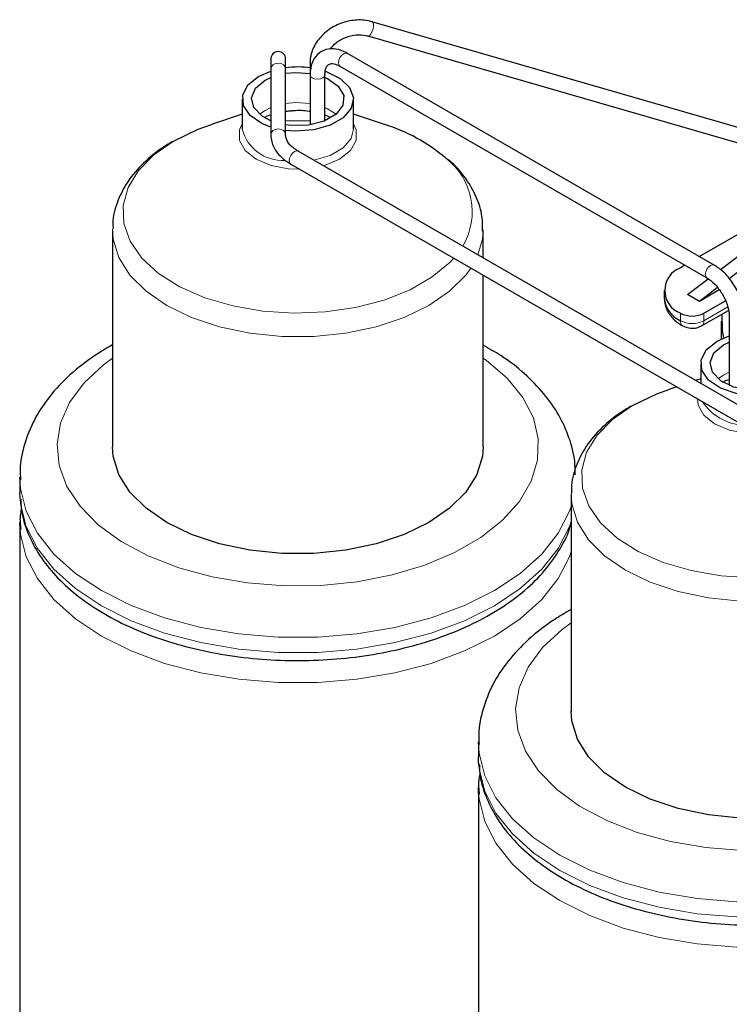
# Model space of a CAD drawing. Header units: millimetres. Extents: x 5 to 418, y 2 to 292.
# Tile 31 of 41: x 346 to 362, y 91 to 112. Entities that reach past the tile are written whole.
import ezdxf

# ---------------------------------------------------------------- set-up
doc = ezdxf.new("R2010")
doc.units = ezdxf.units.MM

msp = doc.modelspace()

# ---------------------------------------------------------------- linework, layer by layer
at = {"color": 7, "linetype": 'Continuous', "lineweight": 25}
for p, q in [((365.2766, 108.4973), (354.0355, 111.7424)), ((354.0556, 111.7257), (354.0355, 111.7424)), ((353.9468, 111.4349), (365.1878, 108.1898)), ((361.4266, 106.4885), (353.507, 111.0604)), ((351.8528, 110.9391), (351.8528, 110.7189)), ((352.1728, 110.7189), (352.1728, 110.9391)), ((352.7014, 110.8564), (352.7014, 110.5952)), ((352.702, 110.8484), (352.7014, 110.8564)), ((353.3471, 110.7833), (361.2667, 106.2114)), ((351.5886, 110.5624), (351.8528, 110.6777)), ((351.8528, 110.7189), (351.8528, 109.2984)), ((352.1728, 109.2984), (352.1728, 110.7189)), ((352.7014, 110.5952), (352.7014, 109.5158)), ((353.0214, 110.5952), (353.0212, 110.5915)), ((353.0214, 109.6041), (353.0214, 110.5952)), ((351.73, 110.4808), (351.8528, 110.5411)), ((351.2371, 110.0726), (351.2371, 109.4193)), ((353.6371, 109.4193), (353.6371, 110.0726)), ((351.2371, 109.7446), (350.5693, 109.5254)), ((353.0214, 109.7324), (353.1489, 109.6782)), ((354.3049, 109.5254), (353.6371, 109.7446)), ((351.7079, 109.6775), (351.7392, 109.6919)), ((352.1728, 109.2984), (352.1728, 109.3015)), ((368.2311, 99.8336), (352.4443, 108.9471)), ((352.4464, 108.9458), (352.4443, 108.9471)), ((352.2657, 108.6876), (352.2843, 108.67)), ((352.2843, 108.6699), (368.0711, 99.5564)), ((363.6172, 108.1161), (361.1122, 106.6701)), ((348.4371, 107.2491), (348.4371, 102.5604)), ((356.4371, 106.6421), (356.4371, 107.2491)), ((361.5594, 106.3895), (362.2659, 106.9279)), ((362.5204, 106.7809), (361.7489, 106.193)), ((360.7922, 106.4853), (360.6961, 106.4298)), ((356.4371, 102.5604), (356.4371, 106.2726)), ((360.8517, 105.8502), (361.2977, 106.1901)), ((360.3446, 105.94), (360.3446, 105.7767)), ((361.5005, 106.0037), (361.1062, 105.7032)), ((361.5357, 105.9511), (361.1062, 105.7032)), ((361.1062, 105.7032), (360.8517, 105.8502)), ((361.2052, 105.4501), (361.6672, 105.7168)), ((361.1555, 105.177), (361.7327, 105.5102)), ((361.58, 105.2786), (361.58, 104.8954)), ((361.7523, 105.3702), (361.7523, 103.8892)), ((361.4881, 104.8476), (361.7523, 104.9628)), ((361.6295, 104.7659), (361.7523, 104.8262)), ((348.4371, 104.7637), (348.3602, 104.7227)), ((361.1366, 104.3577), (361.1366, 103.9291)), ((361.1366, 104.0298), (361.0254, 103.9933)), ((361.6074, 103.9627), (361.6387, 103.977)), ((360.6174, 103.8594), (360.4688, 103.8106)), ((346.4371, 101.9072), (346.4371, 101.5805)), ((346.4376, 101.8644), (346.4371, 101.9072)), ((346.4414, 101.4501), (346.4371, 101.5805)), ((358.3366, 101.5343), (358.3366, 96.8455)), ((346.4371, 100.9273), (346.4371, 83.9433)), ((346.4414, 100.7968), (346.4371, 100.9273)), ((358.3366, 99.0489), (358.2597, 99.0078)), ((356.3366, 96.1923), (356.3366, 95.8657)), ((356.3371, 96.1496), (356.3366, 96.1923)), ((356.3409, 95.7352), (356.3366, 95.8657)), ((356.3366, 95.2125), (356.3366, 78.2284)), ((356.3409, 95.082), (356.3366, 95.2125))]:
    msp.add_line(p, q, dxfattribs=at)
at = {"color": 7, "linetype": 'Continuous', "lineweight": 18}
for p, q in [((351.6125, 109.746), (351.73, 109.8275)), ((351.73, 109.8275), (351.8528, 109.8878)), ((361.2052, 105.2868), (361.72, 105.584)), ((360.6961, 105.4501), (360.6961, 105.2868)), ((361.2052, 105.4501), (361.2052, 105.2868)), ((361.512, 104.0311), (361.6295, 104.1127)), ((361.6295, 104.1127), (361.7523, 104.173))]:
    msp.add_line(p, q, dxfattribs=at)
at = {"color": 7, "linetype": 'Continuous', "lineweight": 18, "flags": 128}
for points in [[(353.9468, 111.4349), (353.9487, 111.4344), (353.9772, 111.4408), (354.0078, 111.4696), (354.0358, 111.5165), (354.0571, 111.5745), (354.0683, 111.6346), (354.0678, 111.6877), (354.0556, 111.7257)], [(353.3139, 110.8566), (353.3225, 110.9115), (353.3471, 110.9681), (353.3838, 111.0176), (353.4271, 111.0525), (353.4704, 111.0676), (353.507, 111.0604)], [(352.1728, 110.7189), (352.1607, 110.7689), (352.126, 110.8113), (352.0741, 110.8396), (352.0128, 110.8496), (351.9516, 110.8396), (351.8997, 110.8113), (351.865, 110.7689), (351.8528, 110.7189)], [(353.3471, 110.7833), (353.3471, 110.7833), (353.3225, 110.8115), (353.3139, 110.8566)], [(352.7482, 110.5299), (352.7135, 110.5598), (352.7014, 110.5952), (352.7014, 110.5952)], [(353.0212, 110.5915), (353.0092, 110.5598), (352.9745, 110.5299), (352.9226, 110.5099), (352.8614, 110.5028), (352.8001, 110.5099), (352.7482, 110.5299)], [(352.1728, 109.9761), (352.3909, 109.996), (352.7014, 109.9761)], [(353.0214, 109.8878), (353.076, 109.8635), (353.2617, 109.746)], [(352.4788, 108.5577), (352.2378, 108.5663), (351.8588, 108.6374), (351.5364, 108.7727), (351.3021, 108.9588), (351.179, 109.1776), (351.179, 109.4077), (351.2371, 109.5393)], [(353.6371, 109.5393), (353.6952, 109.4077), (353.6952, 109.1776), (353.5721, 108.9588), (353.3378, 108.7727), (353.0154, 108.6374), (352.9922, 108.6308)], [(352.1728, 109.3015), (352.1607, 109.3484), (352.126, 109.3907), (352.0741, 109.4191), (352.0128, 109.429), (351.9516, 109.4191), (351.8997, 109.3907), (351.865, 109.3484), (351.8528, 109.2984), (351.8528, 109.2983)], [(353.6371, 109.4193), (353.5872, 109.2217), (353.4137, 109.0168), (353.1344, 108.8555), (352.7795, 108.7554), (352.7771, 108.755)], [(355.8034, 106.6384), (355.7235, 106.5527), (355.3377, 106.2313), (354.8587, 105.9547), (354.3019, 105.732), (353.6851, 105.5703), (353.0282, 105.4748), (352.3523, 105.4484), (351.6792, 105.4922), (351.0304, 105.6047), (350.4268, 105.7822), (349.8878, 106.0191), (349.4308, 106.3078), (349.0704, 106.6389), (348.8182, 107.0019), (348.6823, 107.385), (348.6671, 107.776), (348.7731, 108.1622), (348.9968, 108.5313), (349.3311, 108.8715), (349.7652, 109.1717), (349.7652, 109.1717)], [(352.4443, 108.9471), (352.4443, 108.9471), (352.4076, 108.9542), (352.3643, 108.9392), (352.321, 108.9042), (352.2843, 108.8547), (352.2598, 108.7982), (352.2512, 108.7432), (352.2598, 108.6982), (352.2657, 108.6876)], [(356.1735, 106.4248), (356.0623, 106.2733), (355.7137, 105.9247), (355.2655, 105.6163), (354.7314, 105.3576), (354.1276, 105.1563), (353.4724, 105.0187), (352.7857, 104.9488), (352.0885, 104.9488), (351.4018, 105.0187), (350.7466, 105.1563), (350.1428, 105.3576), (349.6087, 105.6163), (349.1605, 105.9247), (348.8119, 106.2733), (348.5734, 106.6515), (348.4523, 107.0479), (348.4373, 107.2706)], [(356.4369, 107.2265), (356.4219, 107.0479), (356.3252, 106.7067)], [(361.2335, 106.2847), (361.2421, 106.3396), (361.2667, 106.3962), (361.3034, 106.4457), (361.3467, 106.4806), (361.3899, 106.4957), (361.4267, 106.4885), (361.4267, 106.4885)], [(361.2661, 106.2117), (361.2421, 106.2396), (361.2335, 106.2847)], [(356.4371, 104.4785), (356.5115, 104.4256), (356.9569, 104.0447), (357.2965, 103.629), (357.5221, 103.1883), (357.6285, 102.7328), (357.6133, 102.2733), (357.4767, 101.8205), (357.222, 101.3851), (356.8551, 100.9772), (356.3847, 100.6065), (355.8218, 100.2815), (355.1795, 100.0099), (354.473, 99.7981), (353.7187, 99.6511), (352.9344, 99.5723), (352.1384, 99.5635), (351.3495, 99.6249), (350.586, 99.7551), (349.8659, 99.9511), (349.2061, 100.2083), (348.622, 100.5206), (348.1273, 100.8807), (347.7337, 101.2802), (347.4503, 101.7096), (347.2838, 102.1591), (347.2381, 102.6179), (347.3142, 103.0754), (347.5104, 103.5208), (347.8221, 103.9437), (348.242, 104.3342), (348.4371, 104.4785)], [(362.3783, 102.8428), (362.1373, 102.8515), (361.7583, 102.9226), (361.4359, 103.0578), (361.2016, 103.2439), (361.0785, 103.4628), (361.0635, 103.6019)], [(365.7029, 100.9236), (365.623, 100.8379), (365.2372, 100.5164), (364.7582, 100.2399), (364.2014, 100.0172), (363.5846, 99.8555), (362.9277, 99.7599), (362.2518, 99.7336), (361.5787, 99.7774), (360.9299, 99.8898), (360.3263, 100.0674), (359.7873, 100.3043), (359.3303, 100.5929), (358.9699, 100.9241), (358.7177, 101.287), (358.5818, 101.6701), (358.5666, 102.0611), (358.6725, 102.4474), (358.8963, 102.8165), (359.2306, 103.1566), (359.6647, 103.4568), (359.6647, 103.4568)], [(358.3366, 101.2758), (358.3, 101.1709), (358.0588, 100.6967), (357.7032, 100.2472), (357.2404, 99.8314), (356.6797, 99.4579), (356.0328, 99.1343), (355.3126, 98.8671), (354.5339, 98.6618), (353.7125, 98.5226), (352.8651, 98.4523), (352.0091, 98.4523), (351.1617, 98.5226), (350.3403, 98.6618), (349.5616, 98.8671), (348.8414, 99.1343), (348.1945, 99.4579), (347.6339, 99.8314), (347.171, 100.2472), (346.8154, 100.6967), (346.5742, 101.1709), (346.4524, 101.6601), (346.4376, 101.8644)], [(358.3366, 100.9492), (358.3, 100.8443), (358.0588, 100.3701), (357.7032, 99.9206), (357.2404, 99.5048), (356.6797, 99.1313), (356.0328, 98.8077), (355.3126, 98.5405), (354.5339, 98.3352), (353.7125, 98.196), (352.8651, 98.1256), (352.0091, 98.1256), (351.1617, 98.196), (350.3403, 98.3352), (349.5616, 98.5405), (348.8414, 98.8077), (348.1945, 99.1313), (347.6339, 99.5048), (347.171, 99.9206), (346.8154, 100.3701), (346.5742, 100.8443), (346.4524, 101.3334), (346.4414, 101.4501)], [(366.073, 100.7099), (365.9618, 100.5584), (365.6132, 100.2098), (365.165, 99.9015), (364.6309, 99.6427), (364.0271, 99.4415), (363.3719, 99.3038), (362.6852, 99.2339), (361.988, 99.2339), (361.3013, 99.3038), (360.6461, 99.4415), (360.0423, 99.6427), (359.5082, 99.9015), (359.06, 100.2098), (358.7114, 100.5584), (358.4729, 100.9366), (358.3518, 101.333), (358.3368, 101.5557)], [(358.3366, 100.296), (358.3, 100.191), (358.0588, 99.7169), (357.7032, 99.2673), (357.2404, 98.8516), (356.6797, 98.4781), (356.0328, 98.1545), (355.3126, 97.8873), (354.5339, 97.682), (353.7125, 97.5427), (352.8651, 97.4724), (352.0091, 97.4724), (351.1617, 97.5427), (350.3403, 97.682), (349.5616, 97.8873), (348.8414, 98.1545), (348.1945, 98.4781), (347.6339, 98.8516), (347.171, 99.2673), (346.8154, 99.7169), (346.5742, 100.191), (346.4524, 100.6802), (346.4414, 100.7968)], [(362.0379, 93.8486), (361.249, 93.91), (360.4855, 94.0403), (359.7654, 94.2363), (359.1056, 94.4934), (358.5215, 94.8057), (358.0268, 95.1658), (357.6332, 95.5653), (357.3498, 95.9948), (357.1833, 96.4442), (357.1376, 96.903), (357.2137, 97.3605), (357.4099, 97.8059), (357.7216, 98.2288), (358.1415, 98.6193), (358.3366, 98.7637)], [(368.2361, 95.561), (368.1995, 95.456), (367.9583, 94.9819), (367.6027, 94.5323), (367.1398, 94.1166), (366.5792, 93.7431), (365.9323, 93.4195), (365.2121, 93.1523), (364.4334, 92.947), (363.612, 92.8077), (362.7646, 92.7374), (361.9086, 92.7374), (361.0612, 92.8077), (360.2398, 92.947), (359.4611, 93.1523), (358.7409, 93.4195), (358.094, 93.7431), (357.5334, 94.1166), (357.0705, 94.5323), (356.7149, 94.9819), (356.4737, 95.456), (356.3519, 95.9452), (356.3371, 96.1496)], [(368.2361, 95.2344), (368.1995, 95.1294), (367.9583, 94.6552), (367.6027, 94.2057), (367.1398, 93.79), (366.5792, 93.4165), (365.9323, 93.0928), (365.2121, 92.8256), (364.4334, 92.6204), (363.612, 92.4811), (362.7646, 92.4108), (361.9086, 92.4108), (361.0612, 92.4811), (360.2398, 92.6204), (359.4611, 92.8256), (358.7409, 93.0928), (358.094, 93.4165), (357.5334, 93.79), (357.0705, 94.2057), (356.7149, 94.6552), (356.4737, 95.1294), (356.3519, 95.6186), (356.3409, 95.7352)], [(368.2361, 94.5811), (368.1995, 94.4762), (367.9583, 94.002), (367.6027, 93.5525), (367.1398, 93.1367), (366.5792, 92.7632), (365.9323, 92.4396), (365.2121, 92.1724), (364.4334, 91.9671), (363.612, 91.8279), (362.7646, 91.7576), (361.9086, 91.7576), (361.0612, 91.8279), (360.2398, 91.9671), (359.4611, 92.1724), (358.7409, 92.4396), (358.094, 92.7632), (357.5334, 93.1367), (357.0705, 93.5525), (356.7149, 94.002), (356.4737, 94.4762), (356.3519, 94.9654), (356.3409, 95.082)]]:
    msp.add_lwpolyline(points, dxfattribs=at)
at = {"color": 7, "linetype": 'Continuous', "lineweight": 25, "flags": 128}
for points in [[(351.8528, 109.4675), (351.6615, 109.5439), (351.4062, 109.718), (351.2626, 109.9304), (351.2463, 110.1583), (351.359, 110.3768), (351.5886, 110.5624)], [(353.0376, 110.6723), (353.0514, 110.6677), (353.3528, 110.5203), (353.555, 110.3244), (353.6361, 110.1012), (353.5872, 109.8749), (353.4137, 109.67), (353.1344, 109.5088), (352.7795, 109.4086), (352.3875, 109.3804), (352.1728, 109.3968)], [(352.1728, 110.6293), (352.3909, 110.6492), (352.7077, 110.6283)], [(351.8528, 109.6041), (351.6678, 109.7038), (351.4889, 109.8891), (351.4382, 110.0992), (351.5223, 110.3057), (351.73, 110.4808)], [(353.0214, 110.5411), (353.076, 110.5167), (353.3107, 110.3535), (353.4275, 110.1523), (353.4105, 109.9404), (353.2621, 109.7463), (353.0022, 109.5963), (352.6661, 109.5106), (352.2989, 109.5008), (352.1728, 109.5158)], [(349.7652, 109.1717), (350.2853, 109.4223), (350.5693, 109.5254)], [(352.1728, 109.6055), (352.2684, 109.6088), (352.7014, 109.6055)], [(361.5881, 105.4267), (361.5955, 105.0733), (361.6284, 104.9169)], [(362.9371, 104.9575), (362.9509, 104.9528), (363.2523, 104.8054), (363.4545, 104.6095), (363.5356, 104.3863), (363.4867, 104.16), (363.3132, 103.9552), (363.0339, 103.7939), (362.679, 103.6938), (362.287, 103.6656), (361.9004, 103.7124), (361.561, 103.8291), (361.3057, 104.0031), (361.1621, 104.2156), (361.1458, 104.4434), (361.2585, 104.662), (361.4881, 104.8476), (361.4881, 104.8476)], [(362.9209, 104.8262), (362.9754, 104.8018), (363.2102, 104.6386), (363.327, 104.4375), (363.31, 104.2255), (363.1616, 104.0315), (362.9017, 103.8815), (362.5656, 103.7958), (362.1984, 103.786), (361.85, 103.8534), (361.5673, 103.9889), (361.3884, 104.1743), (361.3377, 104.3844), (361.4218, 104.5909), (361.6295, 104.7659), (361.6295, 104.7659)], [(359.6647, 103.4568), (360.1848, 103.7074), (360.4688, 103.8106)], [(356.4371, 102.5604), (356.4219, 102.3591), (356.3008, 101.9627), (356.0623, 101.5845), (355.7137, 101.2359), (355.2655, 100.9276), (354.7314, 100.6688), (354.1276, 100.4676), (353.4724, 100.3299), (352.7857, 100.26), (352.0885, 100.26), (351.4018, 100.3299), (350.7466, 100.4676), (350.1428, 100.6688), (349.6087, 100.9276), (349.1605, 101.2359), (348.8119, 101.5845), (348.5734, 101.9627), (348.4523, 102.3591), (348.4371, 102.5604)], [(366.3366, 96.8455), (366.3214, 96.6443), (366.2003, 96.2479), (365.9618, 95.8696), (365.6132, 95.5211), (365.165, 95.2127), (364.6309, 94.954), (364.0271, 94.7527), (363.3719, 94.6151), (362.6852, 94.5452), (361.988, 94.5452), (361.3013, 94.6151), (360.6461, 94.7527), (360.0423, 94.954), (359.5082, 95.2127), (359.06, 95.5211), (358.7114, 95.8696), (358.4729, 96.2479), (358.3518, 96.6443), (358.3366, 96.8455)]]:
    msp.add_lwpolyline(points, dxfattribs=at)
at = {"color": 7, "linetype": 'Continuous', "lineweight": 25}
for centre, radius, start, end in [((352.0128, 110.9391), 0.16, 0, 180), ((352.4371, 108.7151), 2.0503, 82.10217, 97.4045), ((353.2194, 105.9849), 3.7032, 49.49932, 72.95372), ((360.882, 105.94), 0.5239, 110.78342, 249.21658), ((360.9452, 105.8366), 0.6035, 185.6948, 245.62534), ((360.9507, 105.9414), 0.5533, 242.60967, 297.39033)]:
    msp.add_arc(centre, radius, start, end, dxfattribs=at)
at = {"color": 7, "linetype": 'Continuous', "lineweight": 18}
for centre, radius, start, end in [((352.4371, 107.8679), 1.9606, 82.25375, 97.74625), ((352.115, 109.6543), 0.9088, 194.98277, 272.39193), ((354.7493, 107.6416), 1.4525, 329.14464, 52.95132), ((360.8103, 105.2723), 0.1151, 172.7401, 235.98418), ((360.9507, 105.7781), 0.5533, 242.60967, 297.39033), ((361.0911, 105.2723), 0.1151, 304.026, 7.25888), ((362.1173, 104.1624), 1.1327, 213.34514, 266.66024)]:
    msp.add_arc(centre, radius, start, end, dxfattribs=at)
at = {"color": 7, "linetype": 'Continuous', "lineweight": 25}
for points, knots in [([(354.0355, 111.7424), (353.9808, 111.755), (353.8277, 111.7903), (353.5527, 111.7745), (353.2415, 111.6688), (352.9721, 111.4797), (352.7794, 111.2283), (352.7068, 111.0076), (352.7024, 110.8838), (352.7014, 110.8564)], [0, 0, 0, 0, 0.0940133, 0.2627474, 0.4331899, 0.6049643, 0.7778637, 0.9507847, 1, 1, 1, 1]), ([(353.1405, 111.1562), (353.1784, 111.2021), (353.2628, 111.3044), (353.4662, 111.4137), (353.6952, 111.4681), (353.8577, 111.4586), (353.9339, 111.4384), (353.9468, 111.4349)], [0, 0, 0, 0, 0.2059894, 0.4595232, 0.7104375, 0.9510237, 1, 1, 1, 1]), ([(353.507, 111.0604), (353.4627, 111.0831), (353.3447, 111.1435), (353.1501, 111.174), (352.9368, 111.1155), (352.7811, 110.961), (352.7105, 110.7753), (352.7039, 110.6453), (352.7014, 110.5952)], [0, 0, 0, 0, 0.11776111, 0.31349679, 0.49770647, 0.69222074, 0.88124463, 1, 1, 1, 1]), ([(353.0214, 110.5952), (353.0229, 110.6262), (353.0272, 110.7092), (353.0688, 110.7982), (353.1165, 110.8338), (353.2014, 110.8499), (353.3011, 110.8043), (353.3471, 110.7833)], [0, 0, 0, 0, 0.1226639, 0.3289742, 0.5555284, 0.7949315, 1, 1, 1, 1]), ([(351.7479, 109.6946), (351.7514, 109.6964), (351.7799, 109.711), (351.8188, 109.7209), (351.8528, 109.7296)], [0, 0, 0, 0, 0.1263424, 1, 1, 1, 1]), ([(352.1728, 109.8033), (352.2297, 109.8118), (352.3927, 109.8361), (352.5841, 109.8335), (352.6936, 109.8098), (352.7014, 109.8081)], [0, 0, 0, 0, 0.3326004, 0.9527059, 1, 1, 1, 1]), ([(351.8528, 109.2984), (351.8569, 109.2478), (351.8677, 109.1157), (351.9749, 108.9158), (352.1331, 108.763), (352.2512, 108.6903), (352.2843, 108.6699)], [0, 0, 0, 0, 0.2034565, 0.5319255, 0.8688172, 1, 1, 1, 1]), ([(352.4443, 108.9471), (352.4087, 108.9698), (352.3047, 109.0359), (352.1935, 109.1641), (352.1799, 109.2527), (352.1728, 109.2984)], [0, 0, 0, 0, 0.2020036, 0.5891487, 1, 1, 1, 1]), ([(349.733, 109.1567), (349.6456, 109.1033), (349.3942, 108.9498), (349.0409, 108.6508), (348.7259, 108.2623), (348.5257, 107.8398), (348.4332, 107.5089), (348.4458, 107.3168), (348.4484, 107.277)], [0, 0, 0, 0, 0.1171805, 0.3370515, 0.5559842, 0.744782, 0.9471269, 1, 1, 1, 1]), ([(356.4257, 107.2198), (356.4262, 107.3262), (356.4274, 107.5771), (356.304, 107.9618), (356.079, 108.352), (355.8577, 108.627), (355.6915, 108.7554), (355.6577, 108.7815)], [0, 0, 0, 0, 0.1819787, 0.428849, 0.677549, 0.9345781, 1, 1, 1, 1]), ([(362.0723, 105.3702), (362.0699, 105.421), (362.0629, 105.5665), (361.9877, 105.8238), (361.8325, 106.1122), (361.6369, 106.3463), (361.4919, 106.4444), (361.4266, 106.4885)], [0, 0, 0, 0, 0.1230259, 0.3524197, 0.5815288, 0.8117337, 1, 1, 1, 1]), ([(361.2667, 106.2114), (361.2956, 106.1928), (361.3749, 106.1418), (361.5093, 106.0054), (361.6416, 105.8036), (361.7282, 105.5854), (361.7515, 105.4411), (361.7522, 105.3777), (361.7523, 105.3702)], [0, 0, 0, 0, 0.1203872, 0.3294452, 0.5479822, 0.7698745, 0.9725717, 1, 1, 1, 1]), ([(360.3474, 105.7747), (360.3562, 105.6958), (360.3739, 105.5379), (360.5223, 105.3399), (360.6528, 105.223), (360.7413, 105.1808), (360.7471, 105.178)], [0, 0, 0, 0, 0.3238712, 0.6484054, 0.9771073, 1, 1, 1, 1]), ([(360.7458, 105.177), (360.7792, 105.1615), (360.8511, 105.1282), (360.9833, 105.1192), (361.0889, 105.1416), (361.1433, 105.1705), (361.1555, 105.177)], [0, 0, 0, 0, 0.2600261, 0.560614, 0.9017871, 1, 1, 1, 1]), ([(348.3602, 104.7227), (348.2538, 104.6584), (347.9477, 104.4734), (347.5023, 104.1238), (347.0645, 103.661), (346.7319, 103.1548), (346.5232, 102.6221), (346.4297, 102.1817), (346.4463, 101.927), (346.4511, 101.8535)], [0, 0, 0, 0, 0.0926031, 0.2664194, 0.4400126, 0.610639, 0.7759562, 0.9352935, 1, 1, 1, 1]), ([(358.4228, 101.9603), (358.423, 102.0565), (358.4233, 102.3276), (358.3044, 102.7652), (358.0823, 103.2572), (357.758, 103.7212), (357.3369, 104.151), (356.8955, 104.5012), (356.5666, 104.6835), (356.4371, 104.7553)], [0, 0, 0, 0, 0.08551845, 0.24078981, 0.39679605, 0.55635003, 0.72089164, 0.89009809, 1, 1, 1, 1]), ([(361.6473, 103.9797), (361.6509, 103.9816), (361.6794, 103.9961), (361.7183, 104.0061), (361.7523, 104.0147)], [0, 0, 0, 0, 0.12634241, 1, 1, 1, 1]), ([(359.6325, 103.4418), (359.5451, 103.3884), (359.2937, 103.2349), (358.9404, 102.936), (358.6254, 102.5475), (358.4252, 102.125), (358.3327, 101.7941), (358.3452, 101.602), (358.3479, 101.5622)], [0, 0, 0, 0, 0.1171805, 0.3370515, 0.5559842, 0.744782, 0.9471269, 1, 1, 1, 1]), ([(346.4552, 101.4332), (346.4563, 101.3655), (346.4603, 101.1323), (346.5811, 100.7404), (346.8101, 100.271), (347.1458, 99.8272), (347.5764, 99.4143), (348.0982, 99.0399), (348.7008, 98.7118), (349.3718, 98.4363), (350.0979, 98.2182), (350.8654, 98.061), (351.6605, 97.9668), (352.4691, 97.937), (353.2771, 97.9719), (354.0702, 98.0711), (354.8347, 98.2331), (355.5571, 98.4558), (356.2248, 98.7363), (356.826, 99.0711), (357.3481, 99.4562), (357.7833, 99.8856), (358.107, 100.3534), (358.2914, 100.7086), (358.331, 100.9082), (358.3366, 100.9361)], [0, 0, 0, 0, 0.0179988, 0.061982, 0.1062238, 0.1512248, 0.1970873, 0.243585, 0.2903979, 0.3372709, 0.3840852, 0.4308225, 0.4774967, 0.5241355, 0.5707716, 0.6174335, 0.6641519, 0.7109628, 0.7578986, 0.8049789, 0.8521879, 0.8993892, 0.9462855, 0.9924761, 1, 1, 1, 1]), ([(346.4674, 101.2185), (346.4572, 101.1709), (346.426, 101.0259), (346.4434, 100.8788), (346.4552, 100.78)], [0, 0, 0, 0, 0.32776209, 1, 1, 1, 1]), ([(358.2597, 99.0078), (358.1533, 98.9435), (357.8472, 98.7586), (357.4018, 98.4089), (356.964, 97.9461), (356.6314, 97.44), (356.4227, 96.9072), (356.3292, 96.4669), (356.3458, 96.2122), (356.3506, 96.1386)], [0, 0, 0, 0, 0.0926031, 0.2664194, 0.4400126, 0.610639, 0.7759562, 0.9352935, 1, 1, 1, 1]), ([(356.3547, 95.7184), (356.3558, 95.6506), (356.3598, 95.4174), (356.4806, 95.0255), (356.7096, 94.5562), (357.0453, 94.1123), (357.4759, 93.6995), (357.9977, 93.3251), (358.6003, 92.9969), (359.2713, 92.7214), (359.9974, 92.5034), (360.7649, 92.3462), (361.56, 92.252), (362.3686, 92.2221), (363.1766, 92.2571), (363.9697, 92.3562), (364.7342, 92.5183), (365.4566, 92.741), (366.1243, 93.0215), (366.7255, 93.3563), (367.2476, 93.7414), (367.6828, 94.1707), (368.0065, 94.6386), (368.1909, 94.9938), (368.2305, 95.1933), (368.2361, 95.2213)], [0, 0, 0, 0, 0.0179988, 0.061982, 0.1062238, 0.1512248, 0.1970873, 0.243585, 0.2903979, 0.3372709, 0.3840852, 0.4308225, 0.4774967, 0.5241355, 0.5707716, 0.6174335, 0.6641519, 0.7109628, 0.7578986, 0.8049789, 0.8521879, 0.8993892, 0.9462855, 0.9924761, 1, 1, 1, 1]), ([(356.3669, 95.5036), (356.3567, 95.4561), (356.3255, 95.311), (356.3429, 95.164), (356.3547, 95.0651)], [0, 0, 0, 0, 0.3277621, 1, 1, 1, 1])]:
    msp.add_open_spline(points, degree=3, knots=knots, dxfattribs=at)

doc.saveas('drawing.dxf')
